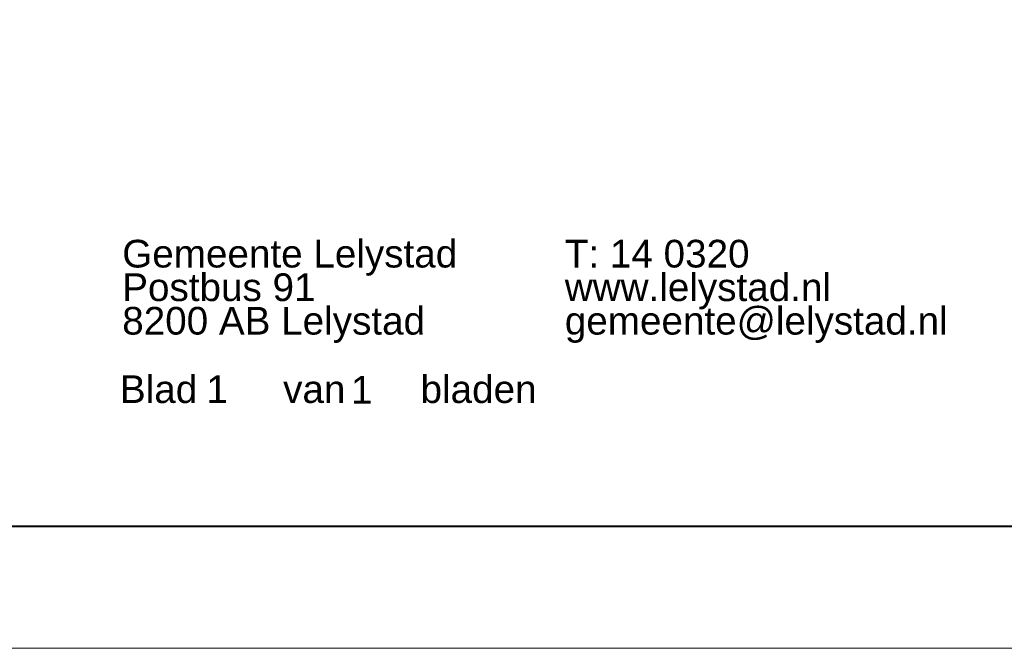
# Model space of a CAD drawing. Header units: metres. Extents: x 160756 to 160966, y 503283 to 503570.
# Tile 10 of 26: x 160865 to 160900, y 503283 to 503306. Entities that reach past the tile are written whole.
import ezdxf

# ---------------------------------------------------------------- set-up
doc = ezdxf.new("R2010")
doc.units = ezdxf.units.M
doc.header["$MEASUREMENT"] = 0
doc.linetypes.add('DGN Style 7', pattern=[13.626466, 6.13191, -2.725293, 2.04397, -2.725293])
doc.layers.add('kader', color=7, linetype='Continuous', lineweight=0)
doc.layers.add('tekening-onderhoek', color=7, linetype='Continuous', lineweight=0)
doc.styles.add('ARIAL', font='arial.ttf', dxfattribs={"height": 2.5})
doc.styles.add('Style-Arial', font='arial.ttf')

# ---------------------------------------------------------------- blocks, each defined once
blk = doc.blocks.new('KA3')
at = {"linetype": 'DGN Style 7'}
blk.add_wipeout([(4200, 0), (4200, 2946), (0, 2946), (0, 0), (4200, 0), (4080, 110), (118.4, 110), (118.4, 2836), (4080, 2836), (4080, 110)], dxfattribs=at)
at = {"layer": 'kader', "color": 7, "linetype": 'Continuous', "lineweight": 0, "flags": 128}
blk.add_lwpolyline([(0, 2946), (4200, 2946), (4200, 0), (0, 0)], close=True, dxfattribs=at)
at = {"layer": 'kader', "color": 7, "linetype": 'Continuous', "lineweight": 40, "flags": 128}
blk.add_lwpolyline([(96.4, 2858), (4103.6, 2858), (4103.6, 88), (96.4, 88)], close=True, dxfattribs=at)
blk = doc.blocks.new('to-so-ru')
at = {"linetype": 'DGN Style 7'}
blk.add_wipeout([(-1922, 783.9), (0, 783.9), (0, 0), (-1922, 0)], dxfattribs=at)
at = {"layer": 'tekening-onderhoek', "color": 7, "linetype": 'Continuous', "lineweight": 0, "style": 'ARIAL'}
for s, p in [('Gemeente Lelystad', (-1823.07, 165.15)), ('T: 14 0320', (-1503.03, 165.15)), ('Postbus 91', (-1823.07, 140.91)), ('www.lelystad.nl', (-1503.03, 140.91)), ('8200 AB Lelystad', (-1823.07, 116.67)), ('gemeente@lelystad.nl', (-1503.03, 116.67))]:
    blk.add_text(s, height=20, dxfattribs=at).set_placement(p)
at = {"layer": 'tekening-onderhoek', "color": 7, "style": 'ARIAL'}
blk.add_text('Blad        van       bladen', height=20, dxfattribs=at).set_placement((-1824.73, 67.25))
blk = doc.blocks.new('A3 zw')
at = {"layer": 'kader', "color": 7, "linetype": 'Continuous', "lineweight": 0, "xscale": 0.09999999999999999, "yscale": 0.09999999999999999, "zscale": 0.09999999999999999}
blk.add_blockref('KA3', (0, 0), dxfattribs=at)
at = {"layer": 'tekening-onderhoek', "color": 7, "linetype": 'Continuous', "lineweight": 0, "xscale": 0.09999999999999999, "yscale": 0.09999999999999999, "zscale": 0.09999999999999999}
blk.add_blockref('to-so-ru', (408, 11), dxfattribs=at)
at = {"layer": 'tekening-onderhoek', "color": 7}
for tag, height, style in [('titel', 5, 'Style-Arial'), ('titelregel2', 5, 'Style-Arial'), ('titelregel3', 5, 'Style-Arial'), ('titelregel4', 5, 'Style-Arial'), ('archiefnummer', 3.5, 'ARIAL'), ('van bladen', 2, 'Style-Arial'), ('schaal', 2, 'ARIAL'), ('gewijzigd', 2, 'ARIAL'), ('gewijzigd2', 2, 'ARIAL'), ('datum', 2, 'ARIAL'), ('blad ', 2, 'Style-Arial'), ('get2', 2, 'ARIAL'), ('get3', 2, 'ARIAL'), ('get1', 2, 'ARIAL')]:
    blk.add_attdef(tag, (0, 0), '', height=height, dxfattribs=dict(at, style=style))

msp = doc.modelspace()

# ---------------------------------------------------------------- block references
at = {"layer": 'kader', "color": 7, "linetype": 'Continuous', "lineweight": 0}
ref = msp.add_blockref('A3 zw', (160755.734, 503282.88), dxfattribs=dict(at, xscale=0.5, yscale=0.5, zscale=0.5, rotation=1.825240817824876e-11))
ref.add_attrib('blad ', '1', (160871.625, 503291.742), dxfattribs={"layer": 'tekening-onderhoek', "color": 7, "height": 1, "style": 'Style-Arial'})
ref.add_attrib('van bladen', '1', (160876.851, 503291.722), dxfattribs={"layer": 'tekening-onderhoek', "color": 7, "height": 1, "style": 'Style-Arial'})

doc.saveas('drawing.dxf')
